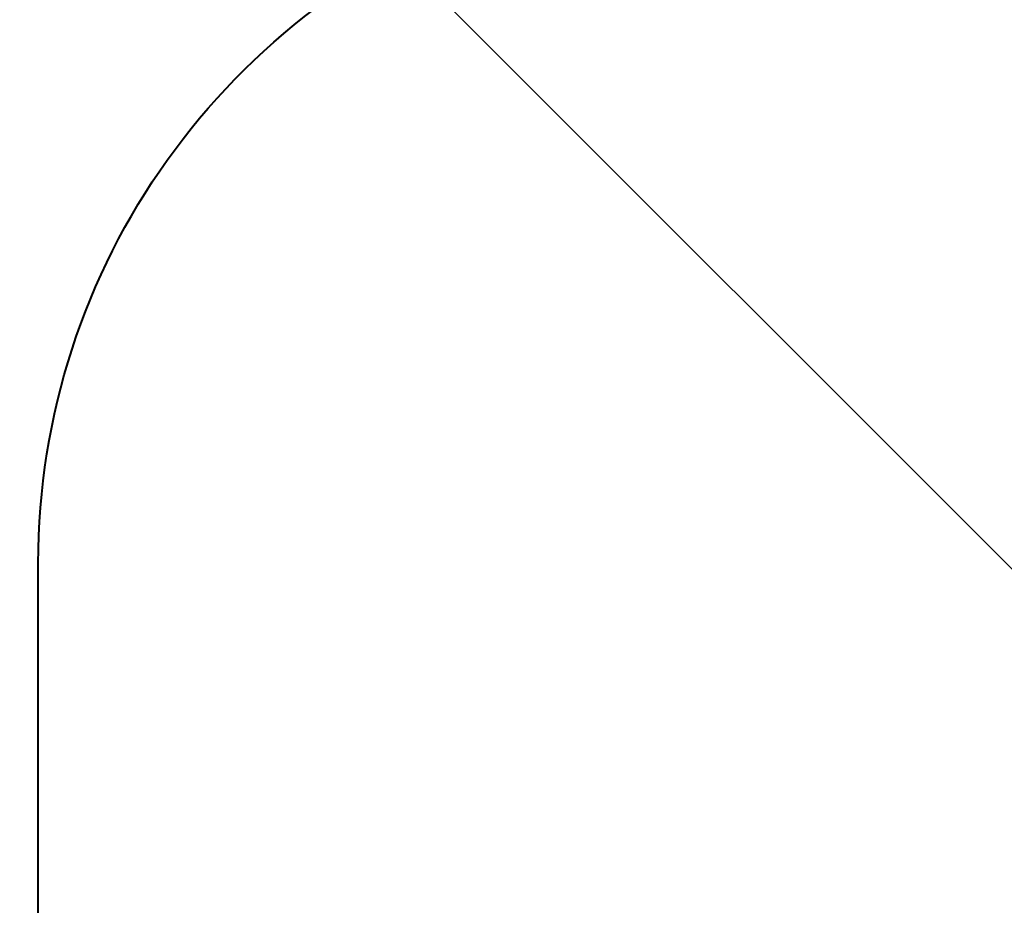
# Model space of a CAD drawing. Header units: metres. Extents: x -113 to 509, y -50 to 519.
# Tile 225 of 238: x 69.525 to 69.97, y 429.417 to 429.817. Entities that reach past the tile are written whole.
import ezdxf
from ezdxf.enums import TextEntityAlignment as Align

# ---------------------------------------------------------------- set-up
doc = ezdxf.new("R2010")
doc.units = ezdxf.units.M
doc.header["$MEASUREMENT"] = 0
for name, color, linetype, lineweight in [('B_ANNO_TEXT', 7, 'Continuous', 18), ('B_DETAIL', 7, 'Continuous', 18), ('B_DETAIL_OBJ', 7, 'Continuous', 40)]:
    doc.layers.add(name, color=color, linetype=linetype, lineweight=lineweight)
doc.styles.add('Annotative', font='calibri.ttf', dxfattribs={"height": 0.0625})

# ---------------------------------------------------------------- blocks, each defined once
blk = doc.blocks.new('*U5735')
at = {"layer": 'B_DETAIL'}
h = blk.add_hatch(dxfattribs=at)
h.set_pattern_fill('ANSI32', color=256, scale=2.30116, angle=90)
h.set_pattern_definition([(135, (202.8628, 135.5891), (-0.610187, -0.610187), []), (135, (202.8628, 135.9959), (-0.610187, -0.610187), [])])
edge = h.paths.add_edge_path()
edge.add_line((184.85295, 164.92762), (182.36207, 164.92762))
edge.add_line((182.36207, 164.92762), (181.99925, 164.56163))
edge.add_line((181.99925, 164.56163), (181.99925, 164.01422))
edge.add_line((181.99925, 164.01422), (182.08763, 163.92269))
edge.add_line((182.08763, 163.92269), (182.58664, 163.92294))
edge.add_arc((182.90439, 163.96289), 0.32025, 18.9985, 187.1665, ccw=False)
edge.add_line((183.20719, 164.06714), (183.59442, 162.94245))
edge.add_arc((183.29162, 162.8382), 0.32025, -161.0015, 18.9985, ccw=False)
edge.add_line((182.98882, 162.73394), (182.92301, 162.92507))
edge.add_arc((182.6757, 162.73274), 0.31329, 37.8717, 180)
edge.add_line((182.36241, 162.73274), (182.36207, 161.99965))
edge.add_line((182.36207, 161.99965), (184.85295, 161.99965))
edge.add_line((184.85295, 161.99965), (184.85295, 164.92762))
at = {"layer": 'B_DETAIL_OBJ', "flags": 128}
blk.add_lwpolyline([(184.85295, 164.92762), (184.85295, 161.99965), (182.36207, 161.99965), (182.36241, 162.73274, -0.713683), (182.92278, 162.92536)], format="xyb", dxfattribs=at)
at = {"layer": 'B_ANNO_TEXT', "style": 'Annotative'}
blk.add_attdef('DIST5', text='', height=1.5, rotation=314.9044, dxfattribs=at).set_placement((307.71227, 219.60076), align=Align.MIDDLE_CENTER)
blk.add_attdef('DIST2', text='', height=1.5, dxfattribs=at).set_placement((88.78658, 95.1415), align=Align.MIDDLE_CENTER)

msp = doc.modelspace()

# ---------------------------------------------------------------- block references
msp.add_blockref('*U5735', (-112.82857, 266.83871))

doc.saveas('drawing.dxf')
